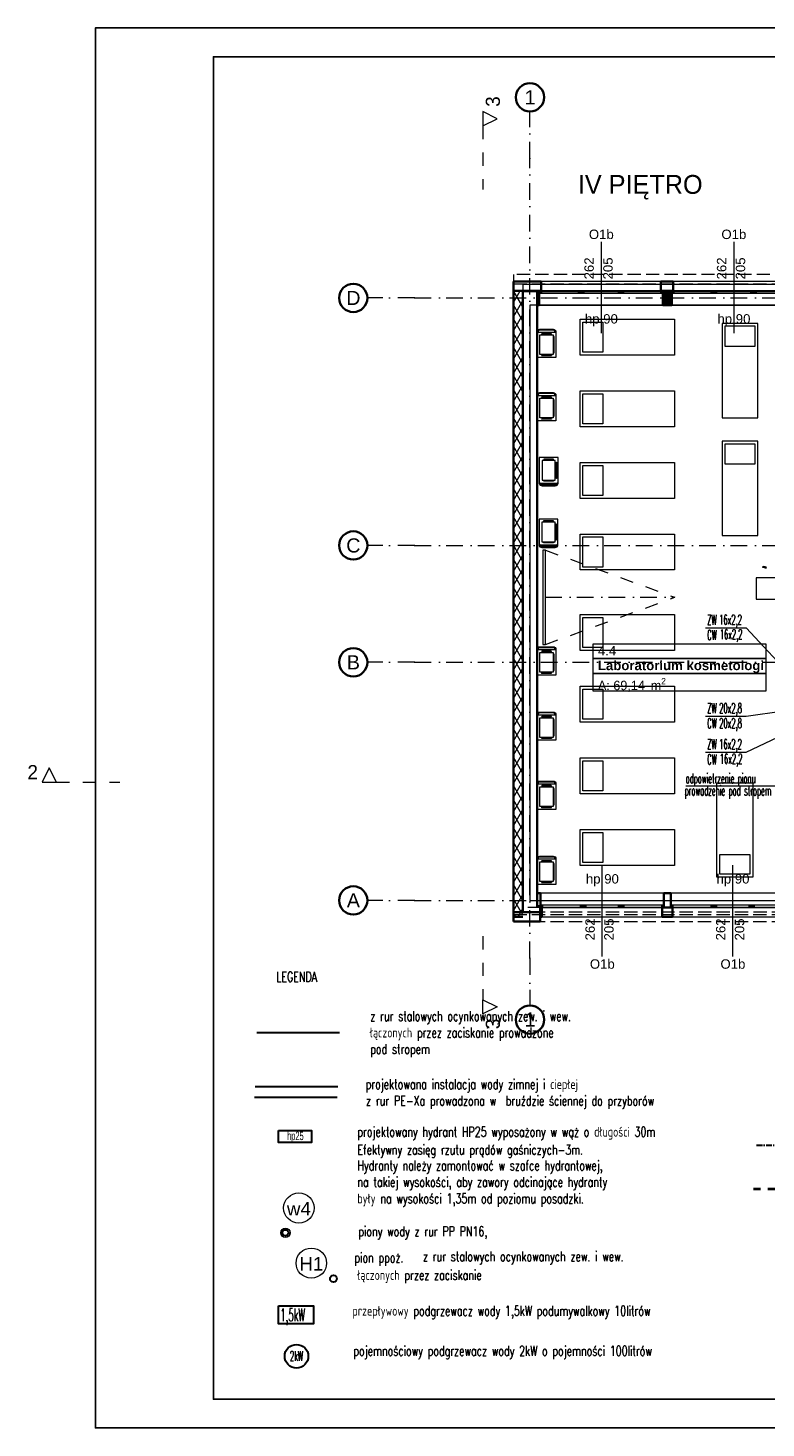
# Model space of a CAD drawing. Header units: millimetres. Extents: x -34676 to 172266, y 39940 to 476087.
# Tile 243 of 256: x 12375 to 28026, y 412767 to 442467. Entities that reach past the tile are written whole.
import ezdxf
from ezdxf.lldxf.tags import DXFTag

# ---------------------------------------------------------------- set-up
doc = ezdxf.new("R2010")
doc.units = ezdxf.units.MM
doc.header["$MEASUREMENT"] = 0
for name, pattern in [('DASHED', [2, 1, -1]), ('Krawędzie ukryte', [3.912222, 2.822222, -1.09]), ('Kropki i Kreski', [6.702778, 3.527778, -1.763889, 0, -1.411111]), ('MITTE', [2, 1.25, -0.25, 0.25, -0.25]), ('Przerywana', [5.644444, 2.822222, -2.822222])]:
    doc.linetypes.add(name, pattern=pattern)
doc.layers.add('#ks', color=34, linetype='Continuous', lineweight=30)
doc.layers.add('#ppoż hydranty', color=1, linetype='Continuous', lineweight=30)
for name, color, linetype in [('#opisy', 7, 'Continuous'), ('#p.po¿', 150, 'W-HYDRANTY'), ('#podkład', 252, 'Continuous'), ('- A - ocieplenie', 7, 'Continuous'), ('- strefy pomieszczeń', 7, 'Continuous'), ('2D - Ogólne', 7, 'Continuous'), ('_TABELA', 7, 'Continuous'), ('IS_Text_Pion_Wodociag', 7, 'Continuous'), ('IS_Zasilanie', 1, 'SOLID'), ('Konstrukcja - Siatka mod', 7, 'Continuous'), ('Konstrukcja - Stropy', 7, 'Continuous'), ('Konstrukcja - Słupy', 7, 'Continuous'), ('Konstrukcja - Ściany zewnętrzne', 7, 'Continuous'), ('Okna Archicada', 7, 'Continuous'), ('Opisy - Tekst', 7, 'Continuous'), ('Wnętrze - Umeblowanie', 7, 'Continuous'), ('Znaczniki - Przekroje', 7, 'Continuous'), ('Znaczniki okien Archicada', 7, 'Continuous')]:
    doc.layers.add(name, color=color, linetype=linetype)
for name, color, linetype, true_color in [('IS_Ciepła_woda', 1, 'DASHDOT', 0xff0000), ('IS_Opisy_działek_Wodociag', 7, 'SOLID', 0x000000), ('IS_Zimna_woda', 5, 'SOLID', 0x0000ff)]:
    doc.layers.add(name, color=color, linetype=linetype, true_color=true_color)
doc.styles.add('ISO', font='isocp.shx', dxfattribs={"height": 10})
doc.styles.add('ROMANS', font='romans', dxfattribs={"width": 0.6})
doc.styles.get("Standard").update_dxf_attribs({"font": 'arial.ttf'})
doc.styles.add('STYL_AUTOMATYCZNY_1', font='arial.ttf')
doc.styles.add('STYL_AUTOMATYCZNY_2', font='arial.ttf')
doc.styles.add('STYL_AUTOMATYCZNY_6', font='txt')
tags = doc.linetypes.add('DASHDOT', pattern=[20, 10, -5, 0, -5]).pattern_tags.tags
tags[10:11] = [DXFTag(74, 4), DXFTag(75, 0), DXFTag(340, '0'), DXFTag(46, 0.0), DXFTag(50, 0.0), DXFTag(44, 0.0), DXFTag(45, 0.0)]
tags[8:9] = [DXFTag(74, 4), DXFTag(75, 0), DXFTag(340, '0'), DXFTag(46, 0.0), DXFTag(50, 0.0), DXFTag(44, 0.0), DXFTag(45, 0.0)]
tags[6:7] = [DXFTag(74, 4), DXFTag(75, 0), DXFTag(340, '0'), DXFTag(46, 0.0), DXFTag(50, 0.0), DXFTag(44, 0.0), DXFTag(45, 0.0)]
tags[4:5] = [DXFTag(74, 4), DXFTag(75, 0), DXFTag(340, '0'), DXFTag(46, 0.0), DXFTag(50, 0.0), DXFTag(44, 0.0), DXFTag(45, 0.0)]
tags = doc.linetypes.add('SOLID', pattern=[10, 10, 0]).pattern_tags.tags
tags[6:7] = [DXFTag(74, 4), DXFTag(75, 0), DXFTag(340, '0'), DXFTag(46, 0.0), DXFTag(50, 0.0), DXFTag(44, 0.0), DXFTag(45, 0.0)]
tags[4:5] = [DXFTag(74, 4), DXFTag(75, 0), DXFTag(340, '0'), DXFTag(46, 0.0), DXFTag(50, 0.0), DXFTag(44, 0.0), DXFTag(45, 0.0)]
doc.linetypes.add('W-HYDRANTY', pattern='A,3,-0.5,["hyd",ISO,S=0.04,R=0,X=-0.45,Y=-0.125],-0.5', length=4)
pattern_1 = [(60, (-208051.03, 390718.21), (-129.90381, 75), []), (120, (-208051.03, 390718.21), (129.90381, 75), [])]

# ---------------------------------------------------------------- blocks, each defined once
blk = doc.blocks.new('tsfdcsa')
at = {"layer": '- A - ocieplenie', "linetype": 'Continuous', "lineweight": 15}
h = blk.add_hatch(dxfattribs=at)
h.set_pattern_fill('Izolacja_miękka_0006', color=252, style=0, pattern_type=2)
h.set_pattern_definition(pattern_1)
h.paths.add_polyline_path([(22278, 114690), (22278, 101510), (22478, 101510), (22478, 114690)])
h = blk.add_hatch(dxfattribs=at)
h.set_pattern_fill('Izolacja_miękka_0006', color=252, style=0, pattern_type=2)
h.set_pattern_definition(pattern_1)
h.paths.add_polyline_path([(22478, 101610), (22278, 101410), (22478, 101410)])
at = {"layer": 'Konstrukcja - Ściany zewnętrzne', "linetype": 'Continuous', "lineweight": 13}
blk.add_hatch(color=252, dxfattribs=at).paths.add_polyline_path([(25446, 114690), (25446, 114390), (25638, 114390), (25638, 114690)])
at = {"layer": '- A - ocieplenie', "color": 252, "linetype": 'Continuous', "lineweight": 35, "ltscale": 100}
for p, q in [((22278, 114690), (22478, 114690)), ((22278, 114690), (22478, 114690)), ((22866, 114740), (22866, 114890)), ((22866, 114690), (22866, 114740)), ((25406, 114740), (25406, 114890)), ((25406, 114690), (25406, 114740)), ((25668, 114740), (25668, 114890)), ((25668, 114690), (25668, 114740)), ((22883, 101610), (22883, 101560)), ((25433, 101610), (25433, 101560)), ((25653, 101610), (25653, 101560)), ((22278, 101510), (22478, 101510)), ((22278, 101510), (22478, 101510)), ((22883, 101560), (22883, 101410)), ((25433, 101560), (25433, 101410)), ((25653, 101560), (25653, 101410))]:
    blk.add_line(p, q, dxfattribs=at)
at = {"layer": '- A - ocieplenie', "color": 252, "linetype": 'Krawędzie ukryte', "lineweight": 20, "ltscale": 100, "flags": 128}
for points in [[(50018, 115040), (22278, 115040)], [(22278, 115040), (22278, 114840)], [(22278, 114840), (40267, 114840)], [(22278, 114690), (22278, 101610)], [(22478, 114690), (22278, 114690)], [(22478, 101610), (22478, 114690)], [(22278, 101460), (22278, 101610)], [(34209, 101610), (22478, 101610)], [(34299, 101510), (22278, 101510)], [(22278, 101510), (22278, 101310)], [(22278, 101460), (34209, 101460)], [(22278, 101310), (34299, 101310)]]:
    blk.add_lwpolyline(points, dxfattribs=at)
at = {"layer": '- A - ocieplenie', "color": 252, "linetype": 'Continuous', "lineweight": 35, "ltscale": 100, "flags": 128}
for points in [[(22278, 114890), (22278, 114690)], [(22866, 114890), (22278, 114890)], [(22278, 114690), (22278, 101510)], [(22478, 114690), (22866, 114690)], [(22478, 101510), (22478, 114690)], [(25668, 114890), (25406, 114890)], [(25406, 114690), (25668, 114690)], [(22883, 101610), (22843, 101610)], [(22843, 101610), (22843, 101410)], [(25653, 101610), (25433, 101610)], [(22278, 101310), (22278, 101510)], [(22278, 101410), (22478, 101410)], [(22278, 101310), (22843, 101310)], [(22843, 101510), (22478, 101510)], [(22843, 101510), (22843, 101310)], [(22843, 101410), (22883, 101410)], [(25433, 101410), (25653, 101410)]]:
    blk.add_lwpolyline(points, dxfattribs=at)
at = {"layer": '- strefy pomieszczeń', "color": 252, "linetype": 'Continuous', "lineweight": 13, "ltscale": 100}
for p, q in [((23969, 107204), (27628, 107204)), ((23969, 106889), (23969, 107204)), ((27628, 107204), (27628, 106889)), ((27628, 106889), (23969, 106889)), ((23969, 106889), (27628, 106889)), ((23969, 106575), (23969, 106889)), ((27628, 106889), (27628, 106575)), ((27628, 106575), (23969, 106575)), ((23969, 106575), (27628, 106575)), ((23969, 106198), (23969, 106575)), ((27628, 106575), (27628, 106198)), ((27628, 106198), (23969, 106198))]:
    blk.add_line(p, q, dxfattribs=at)
at = {"layer": '2D - Ogólne', "color": 252, "linetype": 'Przerywana', "lineweight": 15, "ltscale": 100}
for p in [(22954, 109189), (22954, 107189)]:
    blk.add_line(p, (25702, 108189), dxfattribs=at)
at = {"layer": '2D - Ogólne', "color": 252, "linetype": 'Kropki i Kreski', "lineweight": 15, "ltscale": 100}
blk.add_line((22954, 108189), (25702, 108189), dxfattribs=at)
at = {"layer": 'Konstrukcja - Siatka mod', "color": 252, "linetype": 'Kropki i Kreski', "lineweight": 13, "ltscale": 100}
for p, q in [((22628, 117496), (22628, 118496)), ((22628, 100532), (22628, 117496)), ((20180, 114540), (19180, 114540)), ((20180, 114540), (49625, 114540)), ((20180, 109290), (19180, 109290)), ((20180, 109290), (49625, 109290)), ((20180, 106810), (19180, 106810)), ((20180, 106810), (49625, 106810)), ((20180, 101760), (19180, 101760)), ((20180, 101760), (49625, 101760)), ((22628, 100532), (22628, 99532))]:
    blk.add_line(p, q, dxfattribs=at)
at = {"layer": 'Konstrukcja - Siatka mod', "color": 252, "linetype": 'Continuous', "lineweight": 35, "ltscale": 100}
for centre in [(22628, 118796), (18880, 114540), (18880, 109290), (18880, 106810), (18880, 101760), (22628, 99232)]:
    blk.add_circle(centre, 300, dxfattribs=at)
at = {"layer": 'Konstrukcja - Siatka mod', "color": 252, "linetype": 'Kropki i Kreski', "lineweight": 13, "ltscale": 100}
for p in [(22628, 117496), (22628, 117496), (20180, 114540), (20180, 114540), (20180, 109290), (20180, 109290), (20180, 106810), (20180, 106810), (20180, 101760), (20180, 101760), (22628, 100532), (22628, 100532)]:
    blk.add_point(p, dxfattribs=at)
at = {"layer": 'Konstrukcja - Stropy', "color": 252, "linetype": 'Continuous', "lineweight": 13, "ltscale": 100, "flags": 128}
blk.add_lwpolyline([(34298, 106960), (37598, 106960), (37598, 101936), (49618, 101910), (49668, 114390), (22628, 114390), (22628, 101760), (34298, 101760)], close=True, dxfattribs=at)
at = {"layer": 'Konstrukcja - Słupy', "color": 252, "linetype": 'Continuous', "lineweight": 13, "ltscale": 100, "flags": 128}
blk.add_lwpolyline([(22478, 101610), (22478, 101508), (22843, 101508), (22843, 101610)], dxfattribs=at)
at = {"layer": 'Konstrukcja - Ściany zewnętrzne', "color": 252, "linetype": 'Continuous', "lineweight": 35, "ltscale": 100}
for p, q in [((22826, 114690), (22826, 114640)), ((25446, 114690), (25446, 114640)), ((25638, 114690), (25638, 114640)), ((22826, 114640), (22826, 114390)), ((25446, 114640), (25446, 114390)), ((25638, 114640), (25638, 114390)), ((22778, 101910), (22778, 101610)), ((22778, 101910), (22778, 101610)), ((22848, 101660), (22848, 101910)), ((25468, 101660), (25468, 101910)), ((25618, 101660), (25618, 101910)), ((22848, 101610), (22848, 101660)), ((25468, 101610), (25468, 101660)), ((25618, 101610), (25618, 101660))]:
    blk.add_line(p, q, dxfattribs=at)
at = {"layer": 'Konstrukcja - Ściany zewnętrzne', "color": 252, "linetype": 'Continuous', "lineweight": 13, "ltscale": 100, "flags": 128}
blk.add_lwpolyline([(22478, 114825), (22478, 114675), (49438, 114675), (49438, 114825)], close=True, dxfattribs=at)
at = {"layer": 'Konstrukcja - Ściany zewnętrzne', "color": 252, "linetype": 'Continuous', "lineweight": 35, "ltscale": 100, "flags": 128}
for points in [[(22478, 114690), (22478, 101610)], [(22478, 114690), (22778, 114690)], [(22826, 114690), (22778, 114690)], [(22778, 114690), (22778, 114390)], [(22778, 101910), (22778, 114690)], [(25638, 114690), (25446, 114690)], [(22778, 114390), (22826, 114390)], [(25446, 114390), (25638, 114390)], [(22848, 101910), (22778, 101910)], [(25618, 101910), (25468, 101910)], [(22843, 101610), (22848, 101610)], [(25468, 101610), (25618, 101610)]]:
    blk.add_lwpolyline(points, dxfattribs=at)
at = {"layer": 'Okna Archicada', "color": 252, "linetype": 'Continuous', "lineweight": 13, "ltscale": 100}
for p, q in [((22826, 114690), (25446, 114690)), ((22876, 114690), (22826, 114690)), ((25406, 114890), (22866, 114890)), ((25406, 114690), (22866, 114690)), ((22876, 114640), (22876, 114690)), ((23651, 114690), (22876, 114690)), ((23701, 114690), (23651, 114690)), ((23651, 114690), (23651, 114640)), ((23776, 114690), (23701, 114690)), ((23776, 114640), (23776, 114690)), ((24496, 114690), (23776, 114690)), ((24571, 114690), (24496, 114690)), ((24496, 114690), (24496, 114640)), ((24621, 114690), (24571, 114690)), ((24621, 114640), (24621, 114690)), ((25396, 114690), (24621, 114690)), ((25446, 114690), (25396, 114690)), ((25396, 114690), (25396, 114640)), ((25638, 114690), (28258, 114690)), ((25688, 114690), (25638, 114690)), ((28228, 114890), (25668, 114890)), ((28228, 114690), (25668, 114690)), ((25688, 114640), (25688, 114690)), ((26463, 114690), (25688, 114690)), ((26513, 114690), (26463, 114690)), ((26463, 114690), (26463, 114640)), ((26588, 114690), (26513, 114690)), ((26588, 114640), (26588, 114690)), ((27308, 114690), (26588, 114690)), ((27383, 114690), (27308, 114690)), ((27308, 114690), (27308, 114640)), ((27433, 114690), (27383, 114690)), ((27433, 114640), (27433, 114690)), ((28208, 114690), (27433, 114690)), ((22826, 114640), (22876, 114640)), ((22826, 114390), (25446, 114390)), ((22876, 114640), (23651, 114640)), ((23651, 114640), (23701, 114640)), ((23701, 114640), (23776, 114640)), ((23776, 114640), (24496, 114640)), ((24496, 114640), (24571, 114640)), ((24571, 114640), (24621, 114640)), ((24621, 114640), (25396, 114640)), ((25396, 114640), (25446, 114640)), ((25638, 114640), (25688, 114640)), ((25638, 114390), (28258, 114390)), ((25688, 114640), (26463, 114640)), ((26463, 114640), (26513, 114640)), ((26513, 114640), (26588, 114640)), ((26588, 114640), (27308, 114640)), ((27308, 114640), (27383, 114640)), ((27383, 114640), (27433, 114640)), ((27433, 114640), (28208, 114640)), ((25468, 101910), (22848, 101910)), ((28238, 101910), (25618, 101910)), ((22898, 101660), (22848, 101660)), ((25468, 101610), (22848, 101610)), ((22848, 101610), (22898, 101610)), ((22883, 101610), (25433, 101610)), ((22898, 101610), (22898, 101660)), ((23693, 101660), (22898, 101660)), ((22898, 101610), (23693, 101610)), ((23743, 101660), (23693, 101660)), ((23693, 101660), (23693, 101610)), ((23693, 101610), (23743, 101610)), ((23818, 101660), (23743, 101660)), ((23743, 101610), (23818, 101610)), ((23818, 101610), (23818, 101660)), ((24498, 101660), (23818, 101660)), ((23818, 101610), (24498, 101610)), ((24573, 101660), (24498, 101660)), ((24498, 101660), (24498, 101610)), ((24498, 101610), (24573, 101610)), ((24623, 101660), (24573, 101660)), ((24573, 101610), (24623, 101610)), ((24623, 101610), (24623, 101660)), ((25418, 101660), (24623, 101660)), ((24623, 101610), (25418, 101610)), ((25468, 101660), (25418, 101660)), ((25418, 101660), (25418, 101610)), ((25418, 101610), (25468, 101610)), ((25668, 101660), (25618, 101660)), ((28238, 101610), (25618, 101610)), ((25618, 101610), (25668, 101610)), ((25653, 101610), (28203, 101610)), ((25668, 101610), (25668, 101660)), ((26463, 101660), (25668, 101660)), ((25668, 101610), (26463, 101610)), ((26513, 101660), (26463, 101660)), ((26463, 101660), (26463, 101610)), ((26463, 101610), (26513, 101610)), ((26588, 101660), (26513, 101660)), ((26513, 101610), (26588, 101610)), ((26588, 101610), (26588, 101660)), ((27268, 101660), (26588, 101660)), ((26588, 101610), (27268, 101610)), ((27343, 101660), (27268, 101660)), ((27268, 101660), (27268, 101610)), ((27268, 101610), (27343, 101610)), ((27393, 101660), (27343, 101660)), ((27343, 101610), (27393, 101610)), ((27393, 101610), (27393, 101660)), ((28188, 101660), (27393, 101660)), ((27393, 101610), (28188, 101610)), ((22883, 101410), (25433, 101410)), ((25653, 101410), (28203, 101410))]:
    blk.add_line(p, q, dxfattribs=at)
at = {"layer": 'Okna Archicada', "color": 252, "linetype": 'Continuous', "lineweight": 35, "ltscale": 100}
for p, q in [((22826, 114690), (22826, 114640)), ((22826, 114690), (22826, 114640)), ((22866, 114740), (22866, 114890)), ((22866, 114690), (22866, 114740)), ((25406, 114740), (25406, 114890)), ((25406, 114690), (25406, 114740)), ((25446, 114690), (25446, 114640)), ((25446, 114690), (25446, 114640)), ((25638, 114690), (25638, 114640)), ((25638, 114690), (25638, 114640)), ((25668, 114740), (25668, 114890)), ((25668, 114690), (25668, 114740)), ((22826, 114640), (22826, 114390)), ((25446, 114640), (25446, 114390)), ((25638, 114640), (25638, 114390)), ((22848, 101660), (22848, 101910)), ((25468, 101660), (25468, 101910)), ((25618, 101660), (25618, 101910)), ((22848, 101610), (22848, 101660)), ((22848, 101610), (22848, 101660)), ((22883, 101610), (22883, 101560)), ((25433, 101610), (25433, 101560)), ((25468, 101610), (25468, 101660)), ((25468, 101610), (25468, 101660)), ((25618, 101610), (25618, 101660)), ((25618, 101610), (25618, 101660)), ((25653, 101610), (25653, 101560)), ((22883, 101560), (22883, 101410)), ((25433, 101560), (25433, 101410)), ((25653, 101560), (25653, 101410))]:
    blk.add_line(p, q, dxfattribs=at)
at = {"layer": 'Wnętrze - Umeblowanie', "color": 252, "linetype": 'Continuous', "lineweight": 13, "ltscale": 100}
for p, q in [((27564, 108828), (27572, 108851)), ((27566, 108824), (27564, 108828)), ((27602, 108813), (27566, 108824)), ((27572, 108851), (27575, 108853)), ((27575, 108853), (27611, 108841)), ((27591, 108826), (27592, 108832)), ((27593, 108820), (27591, 108826)), ((27592, 108832), (27595, 108837)), ((27596, 108816), (27593, 108820)), ((27595, 108837), (27599, 108840)), ((27602, 108813), (27596, 108816)), ((27599, 108840), (27605, 108842)), ((27645, 108797), (27602, 108813)), ((27605, 108842), (27611, 108841)), ((27611, 108841), (27645, 108832))]:
    blk.add_line(p, q, dxfattribs=at)
at = {"layer": 'Wnętrze - Umeblowanie', "color": 252, "linetype": 'Continuous', "lineweight": 13, "ltscale": 100, "flags": 128}
for points in [[(25692, 114089), (25692, 113329), (23692, 113329), (23692, 114089)], [(22779, 113277), (22779, 113817), (23179, 113817), (23179, 113277)], [(22839, 113337), (22839, 113757), (23119, 113757), (23119, 113337)], [(24172, 114029), (24172, 113389), (23752, 113389), (23752, 114029)], [(26703, 112000), (27463, 112000), (27463, 114000), (26703, 114000)], [(26763, 113520), (27403, 113520), (27403, 113940), (26763, 113940)], [(25692, 112569), (25692, 111809), (23692, 111809), (23692, 112569)], [(22779, 111934), (22779, 112474), (23179, 112474), (23179, 111934)], [(22839, 111994), (22839, 112414), (23119, 112414), (23119, 111994)], [(24172, 112509), (24172, 111869), (23752, 111869), (23752, 112509)], [(26703, 109500), (27463, 109500), (27463, 111500), (26703, 111500)], [(26763, 111020), (27403, 111020), (27403, 111440), (26763, 111440)], [(22825, 111154), (22825, 110614), (23225, 110614), (23225, 111154)], [(22885, 111094), (22885, 110674), (23165, 110674), (23165, 111094)], [(25692, 111049), (25692, 110289), (23692, 110289), (23692, 111049)], [(24172, 110989), (24172, 110349), (23752, 110349), (23752, 110989)], [(22821, 109846), (22821, 109306), (23221, 109306), (23221, 109846)], [(22881, 109786), (22881, 109366), (23161, 109366), (23161, 109786)], [(25692, 109529), (25692, 108769), (23692, 108769), (23692, 109529)], [(24172, 109469), (24172, 108829), (23752, 108829), (23752, 109469)], [(22904, 109189), (22904, 107189), (22954, 107189), (22954, 109189)], [(27427, 108150), (28321, 108150), (28321, 108600), (27427, 108600)], [(25692, 107823), (25692, 107063), (23692, 107063), (23692, 107823)], [(24172, 107763), (24172, 107123), (23752, 107123), (23752, 107763)], [(22779, 106540), (22779, 107080), (23179, 107080), (23179, 106540)], [(22839, 106600), (22839, 107020), (23119, 107020), (23119, 106600)], [(25692, 106303), (25692, 105543), (23692, 105543), (23692, 106303)], [(24172, 106243), (24172, 105603), (23752, 105603), (23752, 106243)], [(22779, 105156), (22779, 105696), (23179, 105696), (23179, 105156)], [(22839, 105216), (22839, 105636), (23119, 105636), (23119, 105216)], [(25692, 104783), (25692, 104023), (23692, 104023), (23692, 104783)], [(24172, 104723), (24172, 104083), (23752, 104083), (23752, 104723)], [(26593, 104254), (27353, 104254), (27353, 102254), (26593, 102254)], [(22779, 103690), (22779, 104230), (23179, 104230), (23179, 103690)], [(22839, 103750), (22839, 104170), (23119, 104170), (23119, 103750)], [(25692, 103263), (25692, 102503), (23692, 102503), (23692, 103263)], [(24172, 103203), (24172, 102563), (23752, 102563), (23752, 103203)], [(22779, 102098), (22779, 102638), (23179, 102638), (23179, 102098)], [(22839, 102158), (22839, 102578), (23119, 102578), (23119, 102158)], [(26653, 102734), (27293, 102734), (27293, 102314), (26653, 102314)]]:
    blk.add_lwpolyline(points, close=True, dxfattribs=at)
for points in [[(22779, 113817, -0.414214), (22839, 113877), (23119, 113877, -0.414214), (23179, 113817), (23159, 113817, 0.414214), (23119, 113857), (22839, 113857, 0.414214), (22799, 113817)], [(23079, 113773, 1), (23079, 113781), (22879, 113781, 1), (22879, 113773)], [(23143, 113717, 1), (23135, 113717), (23135, 113377, 1), (23143, 113377)], [(23079, 113321, -1), (23079, 113313), (22879, 113313, -1), (22879, 113321)], [(22779, 112474, -0.414214), (22839, 112534), (23119, 112534, -0.414214), (23179, 112474), (23159, 112474, 0.414214), (23119, 112514), (22839, 112514, 0.414214), (22799, 112474)], [(23079, 112430, 1), (23079, 112438), (22879, 112438, 1), (22879, 112430)], [(23143, 112374, 1), (23135, 112374), (23135, 112034, 1), (23143, 112034)], [(23079, 111978, -1), (23079, 111970), (22879, 111970, -1), (22879, 111978)], [(23125, 111110, 1), (23125, 111118), (22925, 111118, 1), (22925, 111110)], [(23189, 110714, -1), (23181, 110714), (23181, 111054, -1), (23189, 111054)], [(22825, 110614, 0.414214), (22885, 110554), (23165, 110554, 0.414214), (23225, 110614), (23205, 110614, -0.414214), (23165, 110574), (22885, 110574, -0.414214), (22845, 110614)], [(23125, 110658, -1), (23125, 110650), (22925, 110650, -1), (22925, 110658)], [(23121, 109802, 1), (23121, 109810), (22921, 109810, 1), (22921, 109802)], [(23185, 109406, -1), (23177, 109406), (23177, 109746, -1), (23185, 109746)], [(22821, 109306, 0.414214), (22881, 109246), (23161, 109246, 0.414214), (23221, 109306), (23201, 109306, -0.414214), (23161, 109266), (22881, 109266, -0.414214), (22841, 109306)], [(23121, 109350, -1), (23121, 109342), (22921, 109342, -1), (22921, 109350)], [(22779, 107080, -0.414214), (22839, 107140), (23119, 107140, -0.414214), (23179, 107080), (23159, 107080, 0.414214), (23119, 107120), (22839, 107120, 0.414214), (22799, 107080)], [(23079, 107036, 1), (23079, 107044), (22879, 107044, 1), (22879, 107036)], [(23143, 106980, 1), (23135, 106980), (23135, 106640, 1), (23143, 106640)], [(23079, 106584, -1), (23079, 106576), (22879, 106576, -1), (22879, 106584)], [(22779, 105696, -0.414214), (22839, 105756), (23119, 105756, -0.414214), (23179, 105696), (23159, 105696, 0.414214), (23119, 105736), (22839, 105736, 0.414214), (22799, 105696)], [(23079, 105652, 1), (23079, 105660), (22879, 105660, 1), (22879, 105652)], [(23143, 105596, 1), (23135, 105596), (23135, 105256, 1), (23143, 105256)], [(23079, 105200, -1), (23079, 105192), (22879, 105192, -1), (22879, 105200)], [(22779, 104230, -0.414214), (22839, 104290), (23119, 104290, -0.414214), (23179, 104230), (23159, 104230, 0.414214), (23119, 104270), (22839, 104270, 0.414214), (22799, 104230)], [(23079, 104186, 1), (23079, 104194), (22879, 104194, 1), (22879, 104186)], [(23143, 104130, 1), (23135, 104130), (23135, 103790, 1), (23143, 103790)], [(23079, 103734, -1), (23079, 103726), (22879, 103726, -1), (22879, 103734)], [(22779, 102638, -0.414214), (22839, 102698), (23119, 102698, -0.414214), (23179, 102638), (23159, 102638, 0.414214), (23119, 102678), (22839, 102678, 0.414214), (22799, 102638)], [(23079, 102594, 1), (23079, 102602), (22879, 102602, 1), (22879, 102594)], [(23143, 102538, 1), (23135, 102538), (23135, 102198, 1), (23143, 102198)], [(23079, 102142, -1), (23079, 102134), (22879, 102134, -1), (22879, 102142)]]:
    blk.add_lwpolyline(points, format="xyb", close=True, dxfattribs=at)
at = {"layer": 'Znaczniki - Przekroje', "color": 252, "linetype": 'Przerywana', "lineweight": 13, "ltscale": 100}
for p, q in [((21629, 118192), (21629, 116842)), ((12583, 104271), (13933, 104271)), ((21629, 101003), (21629, 99653))]:
    blk.add_line(p, q, dxfattribs=at)
at = {"layer": 'Znaczniki - Przekroje', "color": 252, "linetype": 'Continuous', "lineweight": 13, "ltscale": 100, "flags": 128}
for points in [[(21629, 118492), (21629, 118192), (21929, 118342)], [(12283, 104271), (12583, 104271), (12433, 104571)], [(21629, 99353), (21629, 99653), (21929, 99503)]]:
    blk.add_lwpolyline(points, close=True, dxfattribs=at)
at = {"layer": 'Znaczniki okien Archicada', "color": 252, "linetype": 'Continuous', "lineweight": 13, "ltscale": 100}
for p, q in [((24136, 115733), (24136, 113790)), ((26948, 115733), (26948, 113790)), ((24158, 100568), (24158, 102510)), ((26928, 100568), (26928, 102510))]:
    blk.add_line(p, q, dxfattribs=at)
at = {"layer": '- strefy pomieszczeń', "color": 252, "linetype": 'Continuous', "lineweight": 13, "char_height": 200, "attachment_point": 1}
for s, insert, style in [('\\A1;{\\pql;\\pt0,100;\\fArial|b0|i0|c238|p0;\\W1.000000;4.4\\fArial|b0|i0|c238|p0;\\W1.000000;\\A1{\\H.66x;\\S^  ;}\\fArial|b0|i0|c238|p0;\\W1.000000;\\fArial|b0|i0|c238|p0;\\W1.000000;\\A1{\\H.66x;\\S^  ;}}', (24069, 107158), 'STYL_AUTOMATYCZNY_1'), ('\\A1;{\\pql;\\pt0,100;\\fArial|b1|i0|c238|p0;\\W1.000000;Laboratorium kosmetologi\\fArial|b1|i0|c238|p0;\\W1.000000;\\A1{\\H.66x;\\S^  ;}\\fArial|b1|i0|c238|p0;\\W1.000000;\\fArial|b1|i0|c238|p0;\\W1.000000;\\A1{\\H.66x;\\S^  ;}}', (24069, 106844), 'STYL_AUTOMATYCZNY_2'), ('\\A1;{\\pql;\\pt0,500;\\fGeneva CE|b0|i0|c0|p0;\\W1.000000;A: 69,14\\fGeneva CE|b0|i0|c0|p0;\\W1.000000;\\A1{\\H.66x;\\S^  ;}\\fGeneva CE|b0|i0|c0|p0;\\W1.000000; m\\fGeneva CE|b0|i0|c0|p0;\\W1.000000;\\A1{\\H.66x;\\S2^  ;}}', (24069, 106478), 'STYL_AUTOMATYCZNY_6')]:
    blk.add_mtext(s, dxfattribs=dict(at, insert=insert, style=style))
at = {"layer": 'Konstrukcja - Siatka mod', "color": 252, "linetype": 'Continuous', "lineweight": 13, "char_height": 300, "attachment_point": 1, "style": 'STYL_AUTOMATYCZNY_1'}
for s, insert in [('\\A1;{\\pql;\\pt0;\\fArial|b0|i0|c238|p0;\\W1.000000;1}', (22513, 118946)), ('\\A1;{\\pql;\\pt0;\\fArial|b0|i0|c238|p0;\\W1.000000;D}', (18731, 114690)), ('\\A1;{\\pql;\\pt0;\\fArial|b0|i0|c238|p0;\\W1.000000;C}', (18731, 109440)), ('\\A1;{\\pql;\\pt0;\\fArial|b0|i0|c238|p0;\\W1.000000;B}', (18743, 106960)), ('\\A1;{\\pql;\\pt0;\\fArial|b0|i0|c238|p0;\\W1.000000;A}', (18743, 101910)), ('\\A1;{\\pql;\\pt0;\\fArial|b0|i0|c238|p0;\\W1.000000;1}', (22513, 99382))]:
    blk.add_mtext(s, dxfattribs=dict(at, insert=insert))
at = {"layer": 'Opisy - Tekst', "color": 252, "linetype": 'Continuous', "lineweight": 13, "insert": (23644, 117149), "char_height": 400, "attachment_point": 1, "style": 'STYL_AUTOMATYCZNY_6'}
blk.add_mtext('\\pxql;\\A1;IV PIĘTRO', dxfattribs=at)
at = {"layer": 'Znaczniki - Przekroje', "color": 252, "linetype": 'Continuous', "lineweight": 13, "char_height": 300, "rotation": 90, "style": 'STYL_AUTOMATYCZNY_6'}
for s, insert, attachment_point in [('\\A1;{\\pqr;\\pt0;\\fGeneva CE|b0|i0|c0|p0;\\W1.000000;3}', (21995, 118818), 9), ('\\A1;{\\pql;\\pt0;\\fGeneva CE|b0|i0|c0|p0;\\W1.000000;3}', (21995, 99027), 7)]:
    blk.add_mtext(s, dxfattribs=dict(at, insert=insert, attachment_point=attachment_point))
at = {"layer": 'Znaczniki - Przekroje', "color": 252, "linetype": 'Continuous', "lineweight": 13, "insert": (12193, 104331), "char_height": 300, "attachment_point": 9, "style": 'STYL_AUTOMATYCZNY_6'}
blk.add_mtext('\\A1;{\\pqr;\\pt0;\\fGeneva CE|b0|i0|c0|p0;\\W1.000000;2}', dxfattribs=at)
at = {"layer": 'Znaczniki okien Archicada', "color": 252, "linetype": 'Continuous', "lineweight": 15, "char_height": 200, "attachment_point": 7, "rotation": 90, "style": 'STYL_AUTOMATYCZNY_1'}
for s, insert in [('\\A1;{\\pql;\\pt0;\\fArial|b0|i0|c238|p0;\\W1.000000;262\\fArial|b0|i0|c238|p0;\\W1.000000;\\A1{\\H.66x;\\S^  ;}\\fArial|b0|i0|c238|p0;\\W1.000000;\\fArial|b0|i0|c238|p0;\\W1.000000;}', (24040, 114933)), ('\\A1;{\\pql;\\pt0;\\fArial|b0|i0|c238|p0;\\W1.000000;205\\fArial|b0|i0|c238|p0;\\W1.000000;\\A1{\\H.66x;\\S^  ;}\\fArial|b0|i0|c238|p0;\\W1.000000;\\fArial|b0|i0|c238|p0;\\W1.000000;}', (24440, 114933)), ('\\A1;{\\pql;\\pt0;\\fArial|b0|i0|c238|p0;\\W1.000000;262\\fArial|b0|i0|c238|p0;\\W1.000000;\\A1{\\H.66x;\\S^  ;}\\fArial|b0|i0|c238|p0;\\W1.000000;\\fArial|b0|i0|c238|p0;\\W1.000000;}', (26851, 114933)), ('\\A1;{\\pql;\\pt0;\\fArial|b0|i0|c238|p0;\\W1.000000;205\\fArial|b0|i0|c238|p0;\\W1.000000;\\A1{\\H.66x;\\S^  ;}\\fArial|b0|i0|c238|p0;\\W1.000000;\\fArial|b0|i0|c238|p0;\\W1.000000;}', (27251, 114933)), ('\\A1;{\\pql;\\pt0;\\fArial|b0|i0|c238|p0;\\W1.000000;262\\fArial|b0|i0|c238|p0;\\W1.000000;\\A1{\\H.66x;\\S^  ;}\\fArial|b0|i0|c238|p0;\\W1.000000;\\fArial|b0|i0|c238|p0;\\W1.000000;}', (24061, 100910)), ('\\A1;{\\pql;\\pt0;\\fArial|b0|i0|c238|p0;\\W1.000000;205\\fArial|b0|i0|c238|p0;\\W1.000000;\\A1{\\H.66x;\\S^  ;}\\fArial|b0|i0|c238|p0;\\W1.000000;\\fArial|b0|i0|c238|p0;\\W1.000000;}', (24461, 100910)), ('\\A1;{\\pql;\\pt0;\\fArial|b0|i0|c238|p0;\\W1.000000;262\\fArial|b0|i0|c238|p0;\\W1.000000;\\A1{\\H.66x;\\S^  ;}\\fArial|b0|i0|c238|p0;\\W1.000000;\\fArial|b0|i0|c238|p0;\\W1.000000;}', (26831, 100910)), ('\\A1;{\\pql;\\pt0;\\fArial|b0|i0|c238|p0;\\W1.000000;205\\fArial|b0|i0|c238|p0;\\W1.000000;\\A1{\\H.66x;\\S^  ;}\\fArial|b0|i0|c238|p0;\\W1.000000;\\fArial|b0|i0|c238|p0;\\W1.000000;}', (27231, 100910))]:
    blk.add_mtext(s, dxfattribs=dict(at, insert=insert))
at = {"layer": 'Znaczniki okien Archicada', "color": 252, "linetype": 'Continuous', "lineweight": 15, "char_height": 200, "attachment_point": 7, "style": 'STYL_AUTOMATYCZNY_1'}
for s, insert in [('\\A1;{\\pql;\\pt0;\\fArial|b0|i0|c238|p0;\\W1.000000;O1b\\fArial|b0|i0|c238|p0;\\W1.000000;\\fArial|b0|i0|c238|p0;\\W1.000000;\\fArial|b0|i0|c238|p0;\\W1.000000;}', (23877, 115787)), ('\\A1;{\\pql;\\pt0;\\fArial|b0|i0|c238|p0;\\W1.000000;O1b\\fArial|b0|i0|c238|p0;\\W1.000000;\\fArial|b0|i0|c238|p0;\\W1.000000;\\fArial|b0|i0|c238|p0;\\W1.000000;}', (26688, 115787)), ('\\A1;{\\pql;\\pt0;\\fArial|b0|i0|c238|p0;\\W1.000000;hp 90\\fArial|b0|i0|c238|p0;\\W1.000000;\\A1{\\H.66x;\\S^  ;}\\fArial|b0|i0|c238|p0;\\W1.000000;\\fArial|b0|i0|c238|p0;\\W1.000000;}', (23793, 113936)), ('\\A1;{\\pql;\\pt0;\\fArial|b0|i0|c238|p0;\\W1.000000;hp 90\\fArial|b0|i0|c238|p0;\\W1.000000;\\A1{\\H.66x;\\S^  ;}\\fArial|b0|i0|c238|p0;\\W1.000000;\\fArial|b0|i0|c238|p0;\\W1.000000;}', (26604, 113936)), ('\\A1;{\\pql;\\pt0;\\fArial|b0|i0|c238|p0;\\W1.000000;hp 90\\fArial|b0|i0|c238|p0;\\W1.000000;\\A1{\\H.66x;\\S^  ;}\\fArial|b0|i0|c238|p0;\\W1.000000;\\fArial|b0|i0|c238|p0;\\W1.000000;}', (23814, 102056)), ('\\A1;{\\pql;\\pt0;\\fArial|b0|i0|c238|p0;\\W1.000000;hp 90\\fArial|b0|i0|c238|p0;\\W1.000000;\\A1{\\H.66x;\\S^  ;}\\fArial|b0|i0|c238|p0;\\W1.000000;\\fArial|b0|i0|c238|p0;\\W1.000000;}', (26584, 102056)), ('\\A1;{\\pql;\\pt0;\\fArial|b0|i0|c238|p0;\\W1.000000;O1b\\fArial|b0|i0|c238|p0;\\W1.000000;\\fArial|b0|i0|c238|p0;\\W1.000000;\\fArial|b0|i0|c238|p0;\\W1.000000;}', (23898, 100307)), ('\\A1;{\\pql;\\pt0;\\fArial|b0|i0|c238|p0;\\W1.000000;O1b\\fArial|b0|i0|c238|p0;\\W1.000000;\\fArial|b0|i0|c238|p0;\\W1.000000;\\fArial|b0|i0|c238|p0;\\W1.000000;}', (26668, 100307))]:
    blk.add_mtext(s, dxfattribs=dict(at, insert=insert))

msp = doc.modelspace()

# ---------------------------------------------------------------- linework, layer by layer
at = {"layer": '#ks', "color": 34, "linetype": 'MITTE', "lineweight": 30, "ltscale": 100}
msp.add_line((29152, 418763), (27812, 418763), dxfattribs=at)
at = {"layer": '#ks', "color": 34, "linetype": 'DASHED', "lineweight": 40, "ltscale": 150}
msp.add_line((27763, 417841), (29136, 417841), dxfattribs=at)
at = {"layer": '#ks', "color": 202, "lineweight": 30}
msp.add_lwpolyline([(17686, 415359), (18429, 415359), (18429, 414975), (17686, 414975)], close=True, dxfattribs=at)
msp.add_circle((18070, 414289), 250, dxfattribs=at)
at = {"layer": '#ppoż hydranty', "color": 150, "linetype": 'Continuous'}
msp.add_circle((18853, 415934), 72.8, dxfattribs=at)
at = {"layer": 'IS_Ciepła_woda', "color": 1, "lineweight": 30, "ltscale": 20}
msp.add_line((17193, 420011), (18947, 420011), dxfattribs=at)
at = {"layer": 'IS_Text_Pion_Wodociag', "color": 7, "linetype": 'SOLID', "lineweight": 18, "ltscale": 10}
for centre in [(18120, 417434), (18384, 416265)]:
    msp.add_ellipse(centre, major_axis=(324, 0), ratio=0.983333, dxfattribs=at)
at = {"layer": 'IS_Zasilanie', "color": 1, "lineweight": 30}
msp.add_lwpolyline([(17687, 419076), (18387, 419076), (18387, 418826), (17687, 418826)], close=True, dxfattribs=at)
at = {"layer": 'IS_Zimna_woda', "color": 4, "lineweight": 30, "ltscale": 10}
msp.add_line((17181, 419783), (18935, 419783), dxfattribs=at)
at = {"layer": 'IS_Zimna_woda', "color": 4, "lineweight": 0, "ltscale": 10}
msp.add_circle((17835, 416909), 100, dxfattribs=at)
at = {"layer": 'IS_Zimna_woda', "color": 4, "lineweight": 30, "ltscale": 10}
msp.add_circle((17835, 416909), 64, dxfattribs=at)

# ---------------------------------------------------------------- block references
at = {"layer": '#podkład'}
msp.add_blockref('tsfdcsa', (393, 322200), dxfattribs=at)

# ---------------------------------------------------------------- texts
at = {"layer": '#ks', "color": 202, "lineweight": 30, "style": 'ROMANS', "width": 0.5}
for s, height, p in [('1,5kW', 268.8, (17723, 415030)), ('2kW', 210, (17930, 414190))]:
    msp.add_text(s, height=height, dxfattribs=at).set_placement(p)
at = {"layer": '#opisy', "color": 7, "lineweight": 5, "style": 'ROMANS', "width": 0.7}
for s, p in [('pod stropem', (19633, 420701)), ('projektowana instalacja wody zimnej i ciepłej', (19536, 419956)), ('z rur PE-Xa prowadzona w  bruździe ściennej do przyborów ', (19544, 419606)), ('projektowany hydrant HP25 wyposażony w wąż o długości 30m', (19360, 418946)), ('Efektywny zasięg rzutu prądów gaśniczych-3m.', (19360, 418566)), ('Hydranty należy zamontować w szafce hydrantowej,', (19360, 418231)), ('na takiej wysokości, aby zawory odcinające hydranty', (19360, 417881)), ('były na wysokości 1,35m od poziomu posadzki.', (19360, 417531)), ('piony wody z rur PP PN16,  ', (19381, 416834)), ('pion ppoż.', (19299, 416278)), ('z rur stalowych ocynkowanych zew. i wew.', (20749, 416303)), ('łączonych przez zaciskanie ', (19359, 415907)), ('przepływowy podgrzewacz wody 1,5kW podumywalkowy 10litrów', (19256, 415148)), ('pojemnościowy podgrzewacz wody 2kW o pojemności 100litrów', (19276, 414299))]:
    msp.add_text(s, height=210, dxfattribs=at).set_placement(p)
at = {"layer": 'IS_Text_Pion_Wodociag', "color": 7, "linetype": 'SOLID', "lineweight": 18, "ltscale": 10, "char_height": 285.12, "attachment_point": 8}
for s, insert in [('\\fArial|b0|i0;w4', (18120, 417275)), ('\\fArial|b0|i0;H1', (18384, 416107))]:
    msp.add_mtext(s, dxfattribs=dict(at, insert=insert))
at = {"layer": 'IS_Zasilanie', "color": 1, "lineweight": 30, "insert": (18047, 418820), "char_height": 180, "attachment_point": 8, "line_spacing_factor": 0.6, "style": 'ROMANS'}
msp.add_mtext('{\\fArial|b0|i0|c238|p34;hp25}', dxfattribs=at)

# ---------------------------------------------------------------- next in the draw order: hatches: boundary and pattern name
at = {"layer": '#podkład'}
msp.add_hatch(color=256, dxfattribs=at).paths.add_polyline_path([(25839, 436891), (25789, 436891), (25789, 436841), (25839, 436841)])
at = {"layer": 'Konstrukcja - Słupy', "linetype": 'Continuous', "lineweight": 13}
msp.add_hatch(color=252, dxfattribs=at).paths.add_polyline_path([(23170, 423811), (23235, 423811), (23235, 423859), (23170, 423859)])
at = {"layer": 'Okna Archicada', "linetype": 'Continuous', "lineweight": 13}
for points in [[(23219, 436841), (23269, 436841), (23269, 436891), (23219, 436891)], [(24094, 436891), (24044, 436891), (24044, 436841), (24094, 436841)], [(24094, 436841), (24169, 436841), (24169, 436891), (24094, 436891)], [(24964, 436891), (24889, 436891), (24889, 436841), (24964, 436841)], [(24964, 436841), (25014, 436841), (25014, 436891), (24964, 436891)], [(26030, 436841), (26080, 436841), (26080, 436891), (26030, 436891)], [(26905, 436891), (26855, 436891), (26855, 436841), (26905, 436841)], [(26905, 436841), (26980, 436841), (26980, 436891), (26905, 436891)], [(27775, 436891), (27700, 436891), (27700, 436841), (27775, 436841)], [(27775, 436841), (27825, 436841), (27825, 436891), (27775, 436891)], [(23240, 423811), (23290, 423811), (23290, 423861), (23240, 423861)], [(24135, 423861), (24085, 423861), (24085, 423811), (24135, 423811)], [(24135, 423811), (24210, 423811), (24210, 423861), (24135, 423861)], [(24965, 423861), (24890, 423861), (24890, 423811), (24965, 423811)], [(24965, 423811), (25015, 423811), (25015, 423861), (24965, 423861)], [(25860, 423861), (25810, 423861), (25810, 423811), (25860, 423811)], [(26010, 423811), (26060, 423811), (26060, 423861), (26010, 423861)], [(26905, 423861), (26855, 423861), (26855, 423811), (26905, 423811)], [(26905, 423811), (26980, 423811), (26980, 423861), (26905, 423861)], [(27735, 423861), (27660, 423861), (27660, 423811), (27735, 423811)], [(27735, 423811), (27785, 423811), (27785, 423861), (27735, 423861)]]:
    msp.add_hatch(color=252, dxfattribs=at).paths.add_polyline_path(points)

# ---------------------------------------------------------------- next in the draw order: linework, layer by layer
at = {"layer": '#p.po¿', "lineweight": 30, "ltscale": 250}
msp.add_line((17226, 421157), (18980, 421157), dxfattribs=at)
at = {"layer": '_TABELA', "color": 7}
msp.add_lwpolyline([(13806, 442467), (55806, 442467), (13806, 442467), (13806, 412767), (55806, 412767), (55806, 442467)], dxfattribs=at)
msp.add_lwpolyline([(55206, 441857), (16306, 441857), (16306, 413377), (55206, 413377)], close=True, dxfattribs=at)
at = {"layer": 'IS_Opisy_działek_Wodociag', "color": 7, "lineweight": 13, "ltscale": 10}
for p, q in [((26741, 429745), (27607, 429745)), ((27607, 429745), (28646, 428622)), ((27607, 427870), (28404, 427982)), ((26741, 427870), (27607, 427870)), ((27607, 427105), (28411, 427485)), ((26741, 427105), (27607, 427105)), ((26327, 426393), (28584, 426393))]:
    msp.add_line(p, q, dxfattribs=at)

# ---------------------------------------------------------------- next in the draw order: texts
at = {"layer": '#opisy', "color": 7, "lineweight": 5, "style": 'ROMANS', "width": 0.7}
for s, p in [('LEGENDA', (17641, 422234)), ('z rur stalowych ocynkowanych zew. i wew.', (19633, 421401)), ('łączonych przez zaciskanie prowadzone', (19625, 421051))]:
    msp.add_text(s, height=210, dxfattribs=at).set_placement(p)
at = {"layer": 'IS_Opisy_działek_Wodociag', "color": 7, "lineweight": 13, "ltscale": 10, "style": 'ROMANS', "width": 0.5}
for s, p in [('ZW', (26779, 429808)), ('16x2,2', (27034, 429810)), ('CW', (26779, 429485)), ('16x2,2', (27046, 429499)), ('ZW', (26779, 427933)), ('20x2,8', (27034, 427934)), ('CW', (26779, 427610)), ('20x2,8', (27034, 427614)), ('16x2,2', (27034, 427170)), ('ZW', (26779, 427168)), ('CW', (26779, 426845)), ('16x2,2', (27046, 426859)), ('odpowietrzenie pionu ', (26324, 426444)), ('prowadzenie pod stropem', (26301, 426185))]:
    msp.add_text(s, height=210, dxfattribs=at).set_placement(p)

doc.saveas('drawing.dxf')
